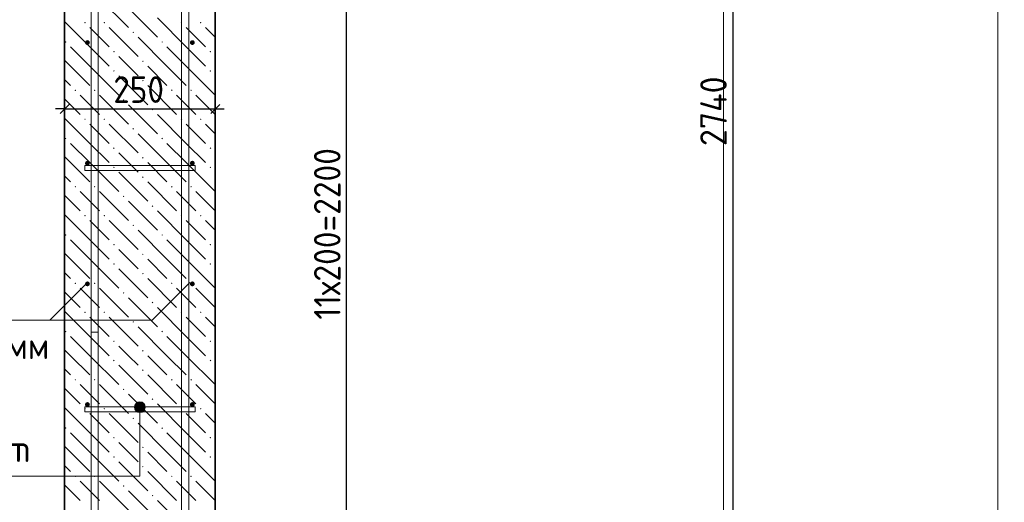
# Model space of a CAD drawing. Header units: millimetres. Extents: x 0 to 50400, y 0 to 35640.
# Tile 6 of 20: x 7034 to 16833, y 17769 to 22569. Entities that reach past the tile are written whole.
import ezdxf

# ---------------------------------------------------------------- set-up
doc = ezdxf.new("R2010")
doc.units = ezdxf.units.MM
doc.linetypes.add('______2', pattern=[324, 240, -84])
for name, color, linetype, lineweight in [('Standard', 7, 'Continuous', 25), ('Выпуски арматуры Г-обр.', 52, 'Continuous', 25), ('ЖБ Стена верхний уровень', 7, 'Continuous', 35), ('Позиционная метка линия выноска', 7, 'Continuous', 13), ('Позиционная метка номер позиции', 7, 'Continuous', 13)]:
    doc.layers.add(name, color=color, linetype=linetype, lineweight=lineweight)
for name, color, linetype, true_color in [('Стена фоновая арматура У1', 7, '______2', 0xa0a0a0), ('Стена фоновая арматура Х1', 7, '______2', 0xa0a0a0), ('Стена фоновая затяжка С-обр.', 7, '______2', 0xa0a0a0)]:
    doc.layers.add(name, color=color, linetype=linetype, true_color=true_color)
doc.styles.add('ISOCPEUR', font='txt')

msp = doc.modelspace()

# ---------------------------------------------------------------- hatches: boundary and pattern name
at = {"layer": 'ЖБ Стена верхний уровень', "linetype": 'Continuous', "lineweight": 18, "transparency": 33554687}
for points in [[(7676.2, 22539), (7684, 22546.8), (7691.8, 22539), (7684, 22531.2)], [(7868.2, 22539), (7876, 22546.8), (7883.8, 22539), (7876, 22531.2)], [(8636.2, 22539), (8644, 22546.8), (8651.8, 22539), (8644, 22531.2)], [(8828.2, 22539), (8836, 22546.8), (8843.8, 22539), (8836, 22531.2)], [(8156.2, 22443), (8164, 22450.8), (8171.8, 22443), (8164, 22435.2)], [(7484.2, 22347), (7492, 22354.8), (7499.8, 22347), (7492, 22339.2)], [(8444.2, 22347), (8452, 22354.8), (8459.8, 22347), (8452, 22339.2)], [(7964.2, 22251), (7972, 22258.8), (7979.8, 22251), (7972, 22243.2)], [(8924.2, 22251), (8932, 22258.8), (8939.8, 22251), (8932, 22243.2)], [(8252.2, 22155), (8260, 22162.8), (8267.8, 22155), (8260, 22147.2)], [(7964.2, 22059), (7972, 22066.8), (7979.8, 22059), (7972, 22051.2)], [(8924.2, 22059), (8932, 22066.8), (8939.8, 22059), (8932, 22051.2)], [(8252.2, 21963), (8260, 21970.8), (8267.8, 21963), (8260, 21955.2)], [(7580.2, 21867), (7588, 21874.8), (7595.8, 21867), (7588, 21859.2)], [(7772.2, 21867), (7780, 21874.8), (7787.8, 21867), (7780, 21859.2)], [(8540.2, 21867), (8548, 21874.8), (8555.8, 21867), (8548, 21859.2)], [(8732.2, 21867), (8740, 21874.8), (8747.8, 21867), (8740, 21859.2)], [(8060.2, 21771), (8068, 21778.8), (8075.8, 21771), (8068, 21763.2)], [(8348.2, 21675), (8356, 21682.8), (8363.8, 21675), (8356, 21667.2)], [(7676.2, 21579), (7684, 21586.8), (7691.8, 21579), (7684, 21571.2)], [(7868.2, 21579), (7876, 21586.8), (7883.8, 21579), (7876, 21571.2)], [(8636.2, 21579), (8644, 21586.8), (8651.8, 21579), (8644, 21571.2)], [(8828.2, 21579), (8836, 21586.8), (8843.8, 21579), (8836, 21571.2)], [(8156.2, 21483), (8164, 21490.8), (8171.8, 21483), (8164, 21475.2)], [(7484.2, 21387), (7492, 21394.8), (7499.8, 21387), (7492, 21379.2)], [(8444.2, 21387), (8452, 21394.8), (8459.8, 21387), (8452, 21379.2)], [(7964.2, 21291), (7972, 21298.8), (7979.8, 21291), (7972, 21283.2)], [(8924.2, 21291), (8932, 21298.8), (8939.8, 21291), (8932, 21283.2)], [(8252.2, 21195), (8260, 21202.8), (8267.8, 21195), (8260, 21187.2)], [(7964.2, 21099), (7972, 21106.8), (7979.8, 21099), (7972, 21091.2)], [(8924.2, 21099), (8932, 21106.8), (8939.8, 21099), (8932, 21091.2)], [(8252.2, 21003), (8260, 21010.8), (8267.8, 21003), (8260, 20995.2)], [(7580.2, 20907), (7588, 20914.8), (7595.8, 20907), (7588, 20899.2)], [(7772.2, 20907), (7780, 20914.8), (7787.8, 20907), (7780, 20899.2)], [(8540.2, 20907), (8548, 20914.8), (8555.8, 20907), (8548, 20899.2)], [(8732.2, 20907), (8740, 20914.8), (8747.8, 20907), (8740, 20899.2)], [(8060.2, 20811), (8068, 20818.8), (8075.8, 20811), (8068, 20803.2)], [(8348.2, 20715), (8356, 20722.8), (8363.8, 20715), (8356, 20707.2)], [(7676.2, 20619), (7684, 20626.8), (7691.8, 20619), (7684, 20611.2)], [(7868.2, 20619), (7876, 20626.8), (7883.8, 20619), (7876, 20611.2)], [(8636.2, 20619), (8644, 20626.8), (8651.8, 20619), (8644, 20611.2)], [(8828.2, 20619), (8836, 20626.8), (8843.8, 20619), (8836, 20611.2)], [(8156.2, 20523), (8164, 20530.8), (8171.8, 20523), (8164, 20515.2)], [(7484.2, 20427), (7492, 20434.8), (7499.8, 20427), (7492, 20419.2)], [(8444.2, 20427), (8452, 20434.8), (8459.8, 20427), (8452, 20419.2)], [(7964.2, 20331), (7972, 20338.8), (7979.8, 20331), (7972, 20323.2)], [(8924.2, 20331), (8932, 20338.8), (8939.8, 20331), (8932, 20323.2)], [(8252.2, 20235), (8260, 20242.8), (8267.8, 20235), (8260, 20227.2)], [(7964.2, 20139), (7972, 20146.8), (7979.8, 20139), (7972, 20131.2)], [(8924.2, 20139), (8932, 20146.8), (8939.8, 20139), (8932, 20131.2)], [(8252.2, 20043), (8260, 20050.8), (8267.8, 20043), (8260, 20035.2)], [(7580.2, 19947), (7588, 19954.8), (7595.8, 19947), (7588, 19939.2)], [(7772.2, 19947), (7780, 19954.8), (7787.8, 19947), (7780, 19939.2)], [(8540.2, 19947), (8548, 19954.8), (8555.8, 19947), (8548, 19939.2)], [(8732.2, 19947), (8740, 19954.8), (8747.8, 19947), (8740, 19939.2)], [(8060.2, 19851), (8068, 19858.8), (8075.8, 19851), (8068, 19843.2)], [(8348.2, 19755), (8356, 19762.8), (8363.8, 19755), (8356, 19747.2)], [(7676.2, 19659), (7684, 19666.8), (7691.8, 19659), (7684, 19651.2)], [(7868.2, 19659), (7876, 19666.8), (7883.8, 19659), (7876, 19651.2)], [(8636.2, 19659), (8644, 19666.8), (8651.8, 19659), (8644, 19651.2)], [(8828.2, 19659), (8836, 19666.8), (8843.8, 19659), (8836, 19651.2)], [(8156.2, 19563), (8164, 19570.8), (8171.8, 19563), (8164, 19555.2)], [(7484.2, 19467), (7492, 19474.8), (7499.8, 19467), (7492, 19459.2)], [(8444.2, 19467), (8452, 19474.8), (8459.8, 19467), (8452, 19459.2)], [(7964.2, 19371), (7972, 19378.8), (7979.8, 19371), (7972, 19363.2)], [(8924.2, 19371), (8932, 19378.8), (8939.8, 19371), (8932, 19363.2)], [(8252.2, 19275), (8260, 19282.8), (8267.8, 19275), (8260, 19267.2)], [(7964.2, 19179), (7972, 19186.8), (7979.8, 19179), (7972, 19171.2)], [(8924.2, 19179), (8932, 19186.8), (8939.8, 19179), (8932, 19171.2)], [(8252.2, 19083), (8260, 19090.8), (8267.8, 19083), (8260, 19075.2)], [(7580.2, 18987), (7588, 18994.8), (7595.8, 18987), (7588, 18979.2)], [(7772.2, 18987), (7780, 18994.8), (7787.8, 18987), (7780, 18979.2)], [(8540.2, 18987), (8548, 18994.8), (8555.8, 18987), (8548, 18979.2)], [(8732.2, 18987), (8740, 18994.8), (8747.8, 18987), (8740, 18979.2)], [(8060.2, 18891), (8068, 18898.8), (8075.8, 18891), (8068, 18883.2)], [(8348.2, 18795), (8356, 18802.8), (8363.8, 18795), (8356, 18787.2)], [(7676.2, 18699), (7684, 18706.8), (7691.8, 18699), (7684, 18691.2)], [(7868.2, 18699), (7876, 18706.8), (7883.8, 18699), (7876, 18691.2)], [(8636.2, 18699), (8644, 18706.8), (8651.8, 18699), (8644, 18691.2)], [(8828.2, 18699), (8836, 18706.8), (8843.8, 18699), (8836, 18691.2)], [(8156.2, 18603), (8164, 18610.8), (8171.8, 18603), (8164, 18595.2)], [(7484.2, 18507), (7492, 18514.8), (7499.8, 18507), (7492, 18499.2)], [(8444.2, 18507), (8452, 18514.8), (8459.8, 18507), (8452, 18499.2)], [(7964.2, 18411), (7972, 18418.8), (7979.8, 18411), (7972, 18403.2)], [(8924.2, 18411), (8932, 18418.8), (8939.8, 18411), (8932, 18403.2)], [(8252.2, 18315), (8260, 18322.8), (8267.8, 18315), (8260, 18307.2)], [(7964.2, 18219), (7972, 18226.8), (7979.8, 18219), (7972, 18211.2)], [(8252.2, 18123), (8260, 18130.8), (8267.8, 18123), (8260, 18115.2)], [(8924.2, 18219), (8932, 18226.8), (8939.8, 18219), (8932, 18211.2)], [(7580.2, 18027), (7588, 18034.8), (7595.8, 18027), (7588, 18019.2)], [(7772.2, 18027), (7780, 18034.8), (7787.8, 18027), (7780, 18019.2)], [(8540.2, 18027), (8548, 18034.8), (8555.8, 18027), (8548, 18019.2)], [(8732.2, 18027), (8740, 18034.8), (8747.8, 18027), (8740, 18019.2)], [(8060.2, 17931), (8068, 17938.8), (8075.8, 17931), (8068, 17923.2)], [(8348.2, 17835), (8356, 17842.8), (8363.8, 17835), (8356, 17827.2)]]:
    msp.add_hatch(color=7, dxfattribs=at).paths.add_polyline_path(points, flags=16)
at = {"layer": 'Позиционная метка линия выноска', "linetype": 'Continuous', "lineweight": 13, "transparency": 33554687}
for points in [[(8176.4, 18714.5), (8284.4, 18714.5), (8276.8, 18741.5)], [(8176.4, 18714.5), (8276.8, 18741.5), (8183.9, 18741.5)], [(8183.9, 18741.5), (8276.8, 18741.5), (8257.4, 18760.9)], [(8183.9, 18741.5), (8257.4, 18760.9), (8203.4, 18760.9)], [(8203.4, 18760.9), (8257.4, 18760.9), (8230.4, 18768.5)], [(8183.9, 18687.5), (8284.4, 18714.5), (8176.4, 18714.5)], [(8183.9, 18687.5), (8276.8, 18687.5), (8284.4, 18714.5)], [(8203.4, 18668), (8276.8, 18687.5), (8183.9, 18687.5)], [(8203.4, 18668), (8257.4, 18668), (8276.8, 18687.5)], [(8257.4, 18668), (8203.4, 18668), (8230.4, 18660.5)]]:
    msp.add_hatch(color=7, dxfattribs=at).paths.add_polyline_path(points)
at = {"layer": 'Стена фоновая арматура У1', "linetype": 'Continuous', "lineweight": 13, "transparency": 33554687}
for points in [[(7732.4, 22341.4), (7730.5, 22350.5), (7725.3, 22358.3), (7717.6, 22363.5), (7708.4, 22365.4), (7699.2, 22363.5), (7691.4, 22358.3), (7686.2, 22350.5), (7684.4, 22341.4), (7686.2, 22332.2), (7691.4, 22324.4), (7699.2, 22319.2), (7708.4, 22317.3), (7717.6, 22319.2), (7725.3, 22324.4), (7730.5, 22332.2)], [(8776.4, 22341.4), (8774.5, 22350.5), (8769.3, 22358.3), (8761.5, 22363.5), (8752.4, 22365.4), (8743.2, 22363.5), (8735.4, 22358.3), (8730.2, 22350.5), (8728.4, 22341.4), (8730.2, 22332.2), (8735.4, 22324.4), (8743.2, 22319.2), (8752.4, 22317.3), (8761.5, 22319.2), (8769.3, 22324.4), (8774.5, 22332.2)], [(7732.4, 21141.4), (7730.5, 21150.5), (7725.3, 21158.3), (7717.6, 21163.5), (7708.4, 21165.4), (7699.2, 21163.5), (7691.4, 21158.3), (7686.2, 21150.5), (7684.4, 21141.4), (7686.2, 21132.2), (7691.4, 21124.4), (7699.2, 21119.2), (7708.4, 21117.3), (7717.6, 21119.2), (7725.3, 21124.4), (7730.5, 21132.2)], [(8776.4, 21141.4), (8774.5, 21150.5), (8769.3, 21158.3), (8761.5, 21163.5), (8752.4, 21165.4), (8743.2, 21163.5), (8735.4, 21158.3), (8730.2, 21150.5), (8728.4, 21141.4), (8730.2, 21132.2), (8735.4, 21124.4), (8743.2, 21119.2), (8752.4, 21117.3), (8761.5, 21119.2), (8769.3, 21124.4), (8774.5, 21132.2)], [(7732.4, 19941.4), (7730.5, 19950.5), (7725.3, 19958.3), (7717.6, 19963.5), (7708.4, 19965.4), (7699.2, 19963.5), (7691.4, 19958.3), (7686.2, 19950.5), (7684.4, 19941.4), (7686.2, 19932.2), (7691.4, 19924.4), (7699.2, 19919.2), (7708.4, 19917.3), (7717.6, 19919.2), (7725.3, 19924.4), (7730.5, 19932.2)], [(8776.4, 19941.4), (8774.5, 19950.5), (8769.3, 19958.3), (8761.5, 19963.5), (8752.4, 19965.4), (8743.2, 19963.5), (8735.4, 19958.3), (8730.2, 19950.5), (8728.4, 19941.4), (8730.2, 19932.2), (8735.4, 19924.4), (8743.2, 19919.2), (8752.4, 19917.3), (8761.5, 19919.2), (8769.3, 19924.4), (8774.5, 19932.2)], [(7732.4, 18741.4), (7730.5, 18750.5), (7725.3, 18758.3), (7717.6, 18763.5), (7708.4, 18765.4), (7699.2, 18763.5), (7691.4, 18758.3), (7686.2, 18750.5), (7684.4, 18741.4), (7686.2, 18732.2), (7691.4, 18724.4), (7699.2, 18719.2), (7708.4, 18717.3), (7717.6, 18719.2), (7725.3, 18724.4), (7730.5, 18732.2)], [(8776.4, 18741.4), (8774.5, 18750.5), (8769.3, 18758.3), (8761.5, 18763.5), (8752.4, 18765.4), (8743.2, 18763.5), (8735.4, 18758.3), (8730.2, 18750.5), (8728.4, 18741.4), (8730.2, 18732.2), (8735.4, 18724.4), (8743.2, 18719.2), (8752.4, 18717.3), (8761.5, 18719.2), (8769.3, 18724.4), (8774.5, 18732.2)]]:
    msp.add_hatch(color=7, dxfattribs=at).paths.add_polyline_path(points)

# ---------------------------------------------------------------- linework, layer by layer
at = {"layer": 'Standard', "color": 7, "linetype": 'Continuous', "lineweight": -3, "transparency": 33554687}
for p, q in [((14131.3, 29901.4), (14131.3, 13461.4)), ((10287.2, 13941.4), (10287.2, 27129.4)), ((7480.4, 21681.4), (7480.4, 21831.4)), ((8980.4, 21681.4), (8980.4, 21831.4)), ((7480.4, 21681.4), (7390.4, 21681.4)), ((7480.4, 21681.4), (7480.4, 21531.4)), ((7480.4, 21681.4), (8980.4, 21681.4)), ((8980.4, 21681.4), (8980.4, 21531.4)), ((8980.4, 21681.4), (9070.4, 21681.4))]:
    msp.add_line(p, q, dxfattribs=at)
at = {"layer": 'Standard', "color": 7, "linetype": 'Continuous', "lineweight": 25, "transparency": 33554687}
for p, q in [((7435.4, 21636.4), (7525.4, 21726.4)), ((8935.4, 21636.4), (9025.4, 21726.4))]:
    msp.add_line(p, q, dxfattribs=at)
at = {"layer": 'Standard', "color": 254, "linetype": 'Continuous', "lineweight": 13, "true_color": 0xc4c4ff, "transparency": 33554687}
for points in [[(4444.8, 9792.3), (14038.8, 9792.3), (14038.8, 33631), (4444.8, 33631), (4444.8, 9792.3)], [(16768.8, 9792.3), (28171.5, 9792.3), (28171.5, 33398.8), (16768.8, 33398.8), (16768.8, 9792.3)]]:
    msp.add_lwpolyline(points, dxfattribs=at)
at = {"layer": 'Выпуски арматуры Г-обр.', "color": 251, "linetype": '______2', "lineweight": 13, "true_color": 0x656565, "transparency": 33554687}
msp.add_lwpolyline([(7816.4, 19461.4), (7816.4, 11631.4), (8982.6, 11631.4), (8982.6, 11559.4), (7744.4, 11559.4), (7744.4, 19461.4), (7816.4, 19461.4)], dxfattribs=at)
at = {"layer": 'ЖБ Стена верхний уровень', "color": 7, "linetype": 'Continuous', "lineweight": 35, "transparency": 33554687}
for p, q in [((7480.4, 29901.4), (7480.4, 13461.4)), ((8980.4, 13461.4), (8980.4, 29901.4))]:
    msp.add_line(p, q, dxfattribs=at)
at = {"layer": 'ЖБ Стена верхний уровень', "color": 9, "linetype": 'Continuous', "lineweight": 18, "true_color": 0xc7c7c7, "transparency": 33554687}
for p, q in [((7828, 22779), (8116, 22491)), ((8116, 22683), (8404, 22395)), ((7732, 22299), (7480.4, 22550.7)), ((8692, 22299), (8404, 22587)), ((7732, 22491), (7924, 22299)), ((7924, 22491), (8212, 22203)), ((8692, 22491), (8884, 22299)), ((8884, 22491), (8980.4, 22394.7)), ((8500, 22107), (8212, 22395)), ((7540, 22299), (7732, 22107)), ((7732, 22299), (7924, 22107)), ((8500, 22299), (8692, 22107)), ((8692, 22299), (8884, 22107)), ((7540, 22107), (7480.4, 22166.7)), ((8116, 22107), (8020, 22203)), ((8980.4, 22202.7), (8980, 22203)), ((7540, 22107), (7732, 21915)), ((7732, 22107), (8020, 21819)), ((8212, 22011), (8116, 22107)), ((8308, 22107), (8500, 21915)), ((8500, 22107), (8692, 21915)), ((8692, 22107), (8980, 21819)), ((7480.4, 21974.7), (7540, 21915)), ((8020, 22011), (8308, 21723)), ((8980, 22011), (8980.4, 22010.7)), ((8308, 21915), (8596, 21627)), ((7480.4, 21782.7), (7636, 21627)), ((7732, 21723), (7636, 21819)), ((7828, 21819), (8116, 21531)), ((8692, 21723), (8596, 21819)), ((8788, 21819), (8980.4, 21626.7)), ((7828, 21627), (7732, 21723)), ((8116, 21723), (8404, 21435)), ((8788, 21627), (8692, 21723)), ((7732, 21339), (7480.4, 21590.7)), ((8692, 21339), (8404, 21627)), ((7732, 21531), (7924, 21339)), ((7924, 21531), (8212, 21243)), ((8692, 21531), (8884, 21339)), ((8884, 21531), (8980.4, 21434.7)), ((8500, 21147), (8212, 21435)), ((7540, 21339), (7732, 21147)), ((7732, 21339), (7924, 21147)), ((8500, 21339), (8692, 21147)), ((8692, 21339), (8884, 21147)), ((7540, 21147), (7480.4, 21206.7)), ((8116, 21147), (8020, 21243)), ((8980.4, 21242.7), (8980, 21243)), ((7540, 21147), (7732, 20955)), ((7732, 21147), (8020, 20859)), ((8212, 21051), (8116, 21147)), ((8308, 21147), (8500, 20955)), ((8500, 21147), (8692, 20955)), ((8692, 21147), (8980, 20859)), ((7480.4, 21014.7), (7540, 20955)), ((8020, 21051), (8308, 20763)), ((8980, 21051), (8980.4, 21050.7)), ((8308, 20955), (8596, 20667)), ((7480.4, 20822.7), (7636, 20667)), ((7732, 20763), (7636, 20859)), ((7828, 20859), (8116, 20571)), ((8692, 20763), (8596, 20859)), ((8788, 20859), (8980.4, 20666.7)), ((7828, 20667), (7732, 20763)), ((8116, 20763), (8404, 20475)), ((8788, 20667), (8692, 20763)), ((7732, 20379), (7480.4, 20630.7)), ((8692, 20379), (8404, 20667)), ((7732, 20571), (7924, 20379)), ((7924, 20571), (8212, 20283)), ((8692, 20571), (8884, 20379)), ((8884, 20571), (8980.4, 20474.7)), ((8500, 20187), (8212, 20475)), ((7540, 20379), (7732, 20187)), ((7732, 20379), (7924, 20187)), ((8500, 20379), (8692, 20187)), ((8692, 20379), (8884, 20187)), ((7540, 20187), (7480.4, 20246.7)), ((7540, 20187), (7732, 19995)), ((7732, 20187), (8020, 19899)), ((8116, 20187), (8020, 20283)), ((8212, 20091), (8116, 20187)), ((8308, 20187), (8500, 19995)), ((8500, 20187), (8692, 19995)), ((8692, 20187), (8980, 19899)), ((8980.4, 20282.7), (8980, 20283)), ((8020, 20091), (8308, 19803)), ((8980, 20091), (8980.4, 20090.7)), ((7480.4, 20054.7), (7540, 19995)), ((8308, 19995), (8596, 19707)), ((7732, 19803), (7636, 19899)), ((7828, 19899), (8116, 19611)), ((8692, 19803), (8596, 19899)), ((8788, 19899), (8980.4, 19706.7)), ((7480.4, 19862.7), (7636, 19707)), ((7828, 19707), (7732, 19803)), ((8116, 19803), (8404, 19515)), ((8788, 19707), (8692, 19803)), ((8692, 19419), (8404, 19707)), ((7732, 19419), (7480.4, 19670.7)), ((7732, 19611), (7924, 19419)), ((7924, 19611), (8212, 19323)), ((8692, 19611), (8884, 19419)), ((8884, 19611), (8980.4, 19514.7)), ((8500, 19227), (8212, 19515)), ((7540, 19419), (7732, 19227)), ((7732, 19419), (7924, 19227)), ((8500, 19419), (8692, 19227)), ((8692, 19419), (8884, 19227)), ((8116, 19227), (8020, 19323)), ((8980.4, 19322.7), (8980, 19323)), ((7540, 19227), (7480.4, 19286.7)), ((7540, 19227), (7732, 19035)), ((7732, 19227), (8020, 18939)), ((8212, 19131), (8116, 19227)), ((8308, 19227), (8500, 19035)), ((8500, 19227), (8692, 19035)), ((8692, 19227), (8980, 18939)), ((8020, 19131), (8308, 18843)), ((8980, 19131), (8980.4, 19130.7)), ((7480.4, 19094.7), (7540, 19035)), ((8308, 19035), (8596, 18747)), ((7732, 18843), (7636, 18939)), ((7828, 18939), (8116, 18651)), ((8692, 18843), (8596, 18939)), ((8788, 18939), (8980.4, 18746.7)), ((7480.4, 18902.7), (7636, 18747)), ((7828, 18747), (7732, 18843)), ((8116, 18843), (8404, 18555)), ((8788, 18747), (8692, 18843)), ((8692, 18459), (8404, 18747)), ((7732, 18459), (7480.4, 18710.7)), ((7732, 18651), (7924, 18459)), ((7924, 18651), (8212, 18363)), ((8692, 18651), (8884, 18459)), ((8884, 18651), (8980.4, 18554.7)), ((8500, 18267), (8212, 18555)), ((7540, 18459), (7732, 18267)), ((7732, 18459), (7924, 18267)), ((8500, 18459), (8692, 18267)), ((8692, 18459), (8884, 18267)), ((7540, 18267), (7480.4, 18326.7)), ((8116, 18267), (8020, 18363)), ((8980.4, 18362.7), (8980, 18363)), ((7540, 18267), (7732, 18075)), ((7732, 18267), (8020, 17979)), ((8212, 18171), (8116, 18267)), ((8308, 18267), (8500, 18075)), ((8500, 18267), (8692, 18075)), ((8692, 18267), (8980, 17979)), ((7480.4, 18134.7), (7540, 18075)), ((8020, 18171), (8308, 17883)), ((8980, 18171), (8980.4, 18170.7)), ((8308, 18075), (8596, 17787)), ((7480.4, 17942.7), (7636, 17787)), ((7732, 17883), (7636, 17979)), ((7828, 17979), (8116, 17691)), ((8692, 17883), (8596, 17979)), ((8788, 17979), (8980.4, 17786.7)), ((7828, 17787), (7732, 17883)), ((8116, 17883), (8404, 17595)), ((8788, 17787), (8692, 17883)), ((8692, 17499), (8404, 17787))]:
    msp.add_line(p, q, dxfattribs=at)
at = {"layer": 'Позиционная метка линия выноска', "color": 7, "linetype": 'Continuous', "lineweight": 13, "transparency": 33554687}
for p, q in [((8230.4, 18768.5), (8230.4, 18768.5)), ((8176.4, 18714.5), (8176.4, 18714.5)), ((8230.4, 18660.5), (8230.4, 18660.5)), ((8284.4, 18714.5), (8284.4, 18714.5))]:
    msp.add_line(p, q, dxfattribs=at)
for points in [[(5047.3, 19578.7), (8353.7, 19578.7), (8728.4, 19953.4)], [(5047.3, 19578.7), (7333.7, 19578.7), (7708.4, 19953.4)], [(5065.3, 18028.4), (8230.4, 18028.4), (8230.4, 18714.5)]]:
    msp.add_lwpolyline(points, dxfattribs=at)
msp.add_circle((8230.4, 18714.5), 54, dxfattribs=at)
at = {"layer": 'Стена фоновая арматура Х1', "color": 7, "linetype": 'Continuous', "lineweight": 18, "transparency": 33554687}
for points in [[(7744.4, 13461.4), (7744.4, 33067), (7816.4, 33067), (7816.4, 13461.4), (7744.4, 13461.4)], [(8644.4, 13461.4), (8644.4, 33067), (8716.4, 33067), (8716.4, 13461.4), (8644.4, 13461.4)]]:
    msp.add_lwpolyline(points, dxfattribs=at)
at = {"layer": 'Стена фоновая затяжка С-обр.', "color": 98, "linetype": 'Continuous', "lineweight": 13, "true_color": 0x005000, "transparency": 33554687}
for points in [[(7681.4, 21117.3), (8779.4, 21117.3), (8779.4, 21069.4), (7681.4, 21069.4), (7681.4, 21117.3)], [(7681.4, 18717.3), (8779.4, 18717.3), (8779.4, 18669.4), (7681.4, 18669.4), (7681.4, 18717.3)]]:
    msp.add_lwpolyline(points, dxfattribs=at)

# ---------------------------------------------------------------- texts
at = {"layer": 'Standard', "color": 7, "linetype": 'Continuous', "lineweight": 25, "transparency": 33554687, "insert": (7966.4, 21741.4), "char_height": 264, "width": 674.386, "attachment_point": 7, "style": 'ISOCPEUR'}
msp.add_mtext('\\W0.91;250', dxfattribs=at)
at = {"layer": 'Standard', "color": 7, "linetype": 'Continuous', "lineweight": 25, "transparency": 33554687, "char_height": 264, "attachment_point": 7, "rotation": 90, "style": 'ISOCPEUR'}
for s, insert, width in [('\\W0.93;2740', (14071.3, 21311.8), 888.455), ('\\W0.92;11х200=2200', (10227.2, 19585), 2047.765)]:
    msp.add_mtext(s, dxfattribs=dict(at, insert=insert, width=width))
at = {"layer": 'Позиционная метка номер позиции', "color": 7, "linetype": 'Continuous', "lineweight": 25, "transparency": 33554687, "insert": (6117.1, 19193.6), "char_height": 264, "width": 1388.404, "attachment_point": 7, "style": 'ISOCPEUR'}
msp.add_mtext('\\W0.92;/100 мм', dxfattribs=at)
at = {"layer": 'Стена фоновая затяжка С-обр.', "color": 7, "linetype": 'Continuous', "lineweight": 13, "transparency": 33554687, "insert": (5180.7, 18169.2), "char_height": 264, "width": 2266.226, "attachment_point": 7, "style": 'ISOCPEUR'}
msp.add_mtext('\\W0.98;ø8 L=325mm ', dxfattribs=at)

doc.saveas('drawing.dxf')
